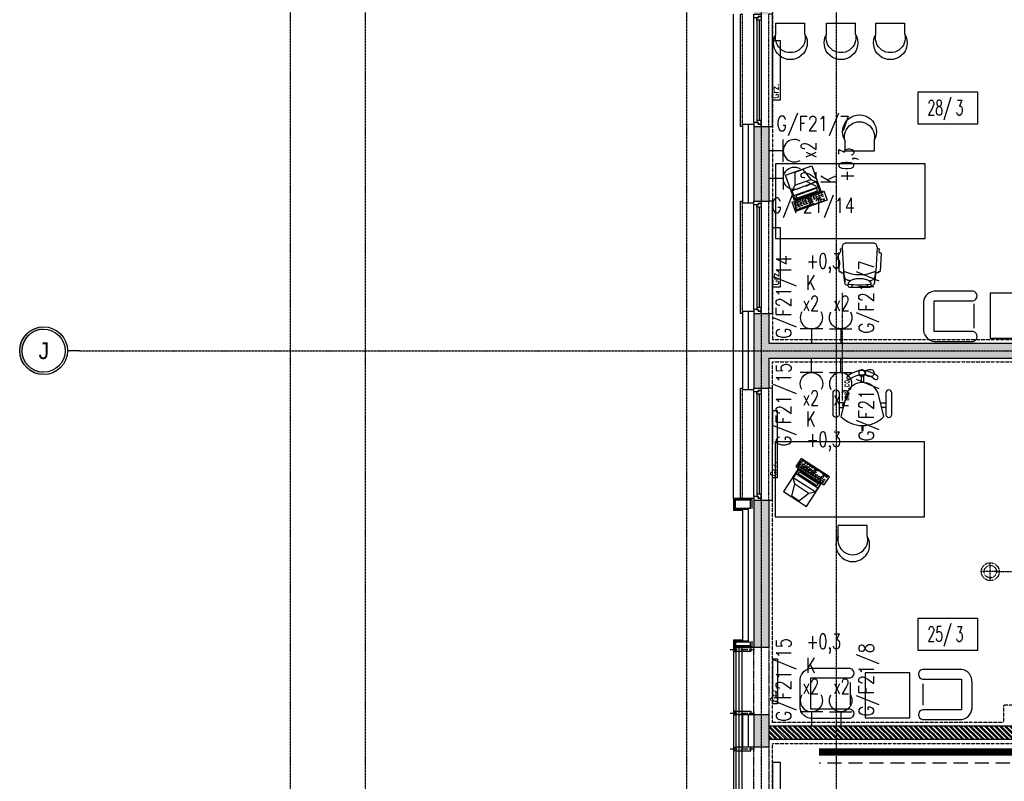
# Model space of a CAD drawing. Extents: x -7228 to 74941, y -112898 to 85621.
# Tile 116 of 256: x 50446 to 51763, y -53594 to -52576. Entities that reach past the tile are written whole.
import ezdxf
from ezdxf.enums import TextEntityAlignment as Align

# ---------------------------------------------------------------- set-up
doc = ezdxf.new("R2010")
doc.units = 0
for name, pattern in [('CENTER', [2, 1.25, -0.25, 0.25, -0.25]), ('CENTER2', [28.575, 19.05, -3.175, 3.175, -3.175]), ('DASHDOT', [1, 0.5, -0.25, 0, -0.25]), ('DASHED', [0.75, 0.5, -0.25]), ('DASHED2', [0.375, 0.25, -0.125]), ('DIVIDE', [31.75, 12.7, -6.35, 0, -6.35, 0, -6.35])]:
    doc.linetypes.add(name, pattern=pattern)
doc.layers.get('0').update_dxf_attribs({"color": 101, "linetype": 'CONTINUOUS'})
for name, color, linetype in [('E35', 6, 'CONTINUOUS'), ('E50', 3, 'CONTINUOUS'), ('E50kor', 3, 'CONTINUOUS'), ('Ins-co', 2, 'CONTINUOUS'), ('Ins-wod', 4, 'CONTINUOUS'), ('Okn---okna', 5, 'CONTINUOUS'), ('Opis-pom', 6, 'CONTINUOUS'), ('Opis_pom_ramka', 6, 'CONTINUOUS'), ('Os-osie glowne', 1, 'CENTER'), ('Os-osie-opis', 16, 'CONTINUOUS'), ('Sc-beton', 7, 'CONTINUOUS'), ('Sc-beton-hatch', 86, 'CONTINUOUS'), ('Sc-cegla pustak', 42, 'CONTINUOUS'), ('Sc-cegla pustak-hatch', 8, 'CONTINUOUS'), ('Sc-izolacja term-styropian', 151, 'STYROPIAN-KA'), ('Sc-nadproza kon', 5, 'DASHED2'), ('Sc-systemowe', 150, 'CONTINUOUS'), ('Suf-widok', 8, 'CONTINUOUS'), ('W-idok', 8, 'CONTINUOUS'), ('Wyp-meble', 155, 'CONTINUOUS')]:
    doc.layers.add(name, color=color, linetype=linetype)
doc.styles.add('dwg_opis duży', font='ARIAL.TTF', dxfattribs={"width": 0.9})
doc.styles.add('KA wymiar', font='romans.shx', dxfattribs={"width": 0.6})
doc.styles.add('ROMANS', font='romans', dxfattribs={"width": 0.85})
doc.linetypes.add('BATTING', pattern='A,0.0001,-0.1,[134,ltypeshp.shx,S=0.1,R=0,X=-0.1,Y=0],-0.2,[134,ltypeshp.shx,S=0.1,R=180,X=0.1,Y=0],-0.1', length=0.4001)
doc.linetypes.add('STYROPIAN-KA', pattern='A,0.0001,-0.1,[135,ltypeshp.shx,S=0.1,R=0,X=-0.1,Y=0],0,[135,ltypeshp.shx,S=0.1,R=180,X=0.1,Y=0],-0.1', length=0.2001)

# ---------------------------------------------------------------- blocks, each defined once
blk = doc.blocks.new('_opis_osi')
blk.add_hatch(color=256).paths.add_polyline_path([(32, -32), (28.8, -32, -1), (-28.8, -32), (-32, -32, 1)])
for radius in [32, 28.8]:
    blk.add_circle((0, -32), radius)
at = {"style": 'dwg_opis duży', "width": 0.9}
blk.add_attdef('AXNAMEV', text='', height=22.4, rotation=90, dxfattribs=at).set_placement((0, -32), align=Align.MIDDLE_CENTER)
blk = doc.blocks.new('_dsjhgfdfg')
for p, q in [((-28, -150), (-28, 0)), ((-28, 0), (-25, 0)), ((15, 0), (10, 0)), ((15, -150), (15, 0)), ((-10, -145), (-10, -5)), ((-6, -8), (-6, -142)), ((-3, -8), (-3, -142)), ((0, -8), (0, -142)), ((-25, -150), (-28, -150)), ((10, -150), (15, -150))]:
    blk.add_line(p, q)
at = {"linetype": 'DASHED2'}
for p, q in [((10, -150), (10, 0)), ((-25, -150), (-25, 0))]:
    blk.add_line(p, q, dxfattribs=at)
for points in [[(-10, -5), (-10, 0), (0, 0), (0, -3), (-4, -3), (-4, -5)], [(-6, -8), (-6, -5), (-4, -5), (-4, -3), (0, -3), (0, -5), (0, -8)], [(-6, -142), (-6, -145), (-4, -145), (-4, -147), (0, -147), (0, -145), (0, -142)], [(-10, -145), (-10, -150), (0, -150), (0, -147), (-4, -147), (-4, -145)]]:
    blk.add_lwpolyline(points, close=True)
blk = doc.blocks.new('A$C131B03E6')
at = {"linetype": 'CENTER2', "ltscale": 0.5}
blk.add_line((2.5, 32.6), (2.5, 0), dxfattribs=at)
at = {"ltscale": 2, "flags": 128}
for points in [[(0, 24.8), (0, 27.3), (5, 27.3), (5, 24.8), (0, 24.8)], [(0, 24.8), (0, 4.8), (5, 4.8), (5, 24.8)]]:
    blk.add_lwpolyline(points, dxfattribs=at)
blk = doc.blocks.new('_opis_pom_metka')
at = {"layer": 'Opis_pom_ramka'}
blk.add_lwpolyline([(-33.1, 0), (32.9, 0), (32.9, -36), (-33.1, -36)], close=True, dxfattribs=at)
at = {"style": 'KA wymiar', "width": 0.6}
blk.add_attdef('KO/', text='', height=16.8, dxfattribs=at).set_placement((3.5, -25.9), align=Align.RIGHT)
blk.add_attdef('NR', (3.8, -26.2), '', height=16.8, dxfattribs=at)
blk = doc.blocks.new('sof11_r')
for p, q in [((12.6, 30.3), (5.6, 30.3)), ((20, 34.9), (19.4, 34.8)), ((19.4, 34.8), (19.5, 31.9)), ((20.9, 36.9), (20.9, 35.9)), ((45.2, 39.1), (21.8, 38)), ((53.8, 33.6), (21.8, 31.9)), ((46.2, 38.2), (46.3, 37.2)), ((51.6, 36.4), (47.3, 36.2)), ((51.6, 36.4), (51.8, 33.4)), ((59.1, -7.9), (59.1, 28.6)), ((0, 23.8), (0, -3.1)), ((2, 25.8), (4.4, 25.8)), ((2, -5.1), (4.4, -5.1)), ((12.6, -9.7), (5.6, -9.7)), ((19.4, -14.2), (19.5, -11.2)), ((53.8, -12.9), (21.8, -11.2)), ((51.6, -15.8), (51.8, -12.8)), ((20, -14.2), (19.4, -14.2)), ((20.9, -16.3), (20.9, -15.3)), ((45.2, -18.4), (21.8, -17.3)), ((46.2, -17.5), (46.3, -16.5)), ((51.6, -15.8), (47.3, -15.5))]:
    blk.add_line(p, q)
for points in [[(2.2, 25.8, -0.030204), (2.8, 27.4, -0.097163), (4.3, 29.8, -0.203453), (5.6, 30.3, -0.203453)], [(8.7, 22.6, -0.01879), (8.9, 24.4, -0.054131), (9.8, 27.4, -0.097163), (11.3, 29.8, -0.203453), (12.6, 30.3, -0.203453)], [(4.4, -5.1, 0.184283), (6.8, -4.2, 0.102242), (9.4, -0.6, 0.061197), (10.9, 4.1, 0.047488), (11.5, 10.3, 0.047488), (10.9, 16.6, 0.061197), (9.4, 21.2, 0.102242), (6.8, 24.8, 0.184283), (4.4, 25.8, 0.184283)], [(2.2, -5.1, 0.030204), (2.8, -6.7, 0.097163), (4.3, -9.1, 0.203453), (5.6, -9.7, 0.203453)], [(8.7, -1.9, 0.01879), (8.9, -3.7, 0.054131), (9.8, -6.7, 0.097163), (11.3, -9.1, 0.203453), (12.6, -9.7, 0.203453)]]:
    blk.add_lwpolyline(points, format="xyb")
for centre, radius, start, end in [((18.8, -22.9), 54.8, 86.8308, 103.8805), ((21.4, 5.6), 26.2, 89.1562, 109.5996), ((68.3, 10.3), 51.3, 155.1826, 204.8174), ((19.9, 35.9), 1, 273.0448, 3.0448), ((21.9, 37), 1, 93.0448, 183.0448), ((45.2, 38.1), 1, 3.0448, 93.0448), ((47.3, 37.2), 1, 183.0448, 273.0448), ((54.1, 28.6), 5, 0, 93.0448), ((2, 23.8), 2, 90, 180), ((1.9, 14), 6.89, 73.9141, 106.0859), ((122.9, 10.3), 119.5, 172.5855, 187.4145), ((1.9, 6.6), 6.89, 253.9141, 286.0859), ((2, -3.1), 2, 180, 270), ((18.8, 43.6), 54.8, 256.1195, 273.1692), ((21.4, 15.1), 26.2, 250.4004, 270.8438), ((54.1, -7.9), 5, 266.9552, 0), ((19.9, -15.2), 1, 356.9552, 86.9552), ((21.9, -16.3), 1, 176.9552, 266.9552), ((45.2, -17.4), 1, 266.9552, 356.9552), ((47.3, -16.5), 1, 86.9552, 176.9552)]:
    blk.add_arc(centre, radius, start, end)
blk = doc.blocks.new('W046')
for p, q in [((0, 20.9), (0, 0)), ((56.2, 20.9), (56.2, 0)), ((0, 0), (56.2, 0))]:
    blk.add_line(p, q)
for centre, radius, start, end in [((28.1, 37.4), 32.6, 329.5569, 210.4431), ((28.1, 27.7), 28.9, 346.3666, 193.6334)]:
    blk.add_arc(centre, radius, start, end)
blk = doc.blocks.new('f003')
for p, q in [((-1.6, 74.6), (-1.6, 64.1)), ((1.6, 74.6), (1.6, 64.1))]:
    blk.add_line(p, q)
for points in [[(-16.7, 68.7, -0.355253), (16.7, 68.7, 0.881097), (20.1, 72.9, 0.355253), (-20.1, 72.9, 0.881097)], [(-31.3, 21.4, -1), (-39.3, 21.4), (-39.3, 50.2, -1), (-31.3, 50.2)], [(-28.8, 18.9, 0.427449), (28.8, 18.9), (20.8, 50, 0.679656), (-20.8, 50)], [(31.3, 21.4, 1), (39.3, 21.4), (39.3, 50.2, 1), (31.3, 50.2)]]:
    blk.add_lwpolyline(points, format="xyb", close=True)
for points in [[(-24.2, 37), (-31.3, 37)], [(-31.3, 31), (-25.7, 31)], [(24.2, 37), (31.3, 37)], [(31.3, 31), (25.7, 31)], [(-0.8, 6.6), (-0.8, 0), (0.8, 0), (0.8, 6.6)]]:
    blk.add_lwpolyline(points)
blk = doc.blocks.new('C003')
for p, q in [((16.7, 49.3), (11.1, 33.4)), ((28.1, 49.3), (16.7, 49.3)), ((28.1, 49.3), (33.7, 33.4)), ((11.1, 33.4), (5, 27.6)), ((5, 14.5), (5, 27.6)), ((39.8, 27.6), (5, 27.6)), ((11.1, 33.4), (33.7, 33.4)), ((33.7, 33.4), (39.8, 27.6)), ((39.8, 14.5), (39.8, 27.6)), ((5, 20.9), (39.8, 20.9)), ((5, 14.5), (39.8, 14.5))]:
    blk.add_line(p, q)
for points in [[(3.9, 14), (3.9, 50), (40.9, 50), (40.9, 14)], [(7.6, 19.6), (7.6, 15.9), (37.2, 15.9), (37.2, 19.6)], [(0, 13.1), (45, 13.1), (45, 0), (0, 0)]]:
    blk.add_lwpolyline(points, close=True)
for points in [[(4.5, 11.4), (2.1, 11.4), (2.1, 4.7), (4.5, 4.7)], [(2.1, 9.4), (4.5, 9.4)], [(2.1, 7.1), (4.5, 7.1)], [(2.1, 4.7), (2.1, 2.2), (4.5, 2.2)], [(2.1, 0.8), (34.8, 0.8)], [(8.7, 11.4), (6.3, 11.4), (6.3, 4.7), (8.7, 4.7)], [(6.3, 9.4), (8.7, 9.4)], [(6.3, 7.1), (8.7, 7.1)], [(6.3, 2.2), (8.8, 2.2)], [(12.3, 11.4), (10, 11.4), (10, 4.7), (12.3, 4.7)], [(10, 9.4), (12.4, 9.4)], [(10, 7.1), (12.4, 7.1)], [(10.1, 2.2), (12.6, 2.2)], [(16.2, 11.4), (13.8, 11.4), (13.8, 4.7), (16.2, 4.7)], [(13.8, 9.4), (16.2, 9.4)], [(13.8, 7.1), (16.2, 7.1)], [(13.9, 2.2), (16.4, 2.2)], [(19.8, 11.4), (17.4, 11.4), (17.4, 4.7), (19.8, 4.7)], [(17.4, 9.4), (19.8, 9.4)], [(17.4, 7.1), (19.8, 7.1)], [(17.5, 2.2), (20, 2.2)], [(23.7, 11.4), (21.3, 11.4), (21.3, 4.7), (23.7, 4.7)], [(21.3, 9.4), (23.7, 9.4)], [(21.3, 7.1), (23.7, 7.1)], [(21.4, 2.2), (23.9, 2.2)], [(27.2, 11.4), (24.8, 11.4), (24.8, 4.7), (27.2, 4.7)], [(24.8, 9.4), (27.2, 9.4)], [(24.8, 7.1), (27.2, 7.1)], [(24.8, 4.7), (24.8, 2.2), (27.2, 2.2)], [(31.3, 11.4), (28.9, 11.4), (28.9, 7), (31.3, 7)], [(28.9, 9.4), (31.3, 9.4)], [(34.9, 11.4), (32.5, 11.4), (32.5, 7), (34.9, 7)], [(32.5, 9.4), (34.9, 9.4)], [(38.8, 11.4), (36.4, 11.4), (36.4, 4.7), (38.8, 4.7)], [(36.4, 9.4), (38.8, 9.4)], [(36.4, 7.1), (38.8, 7.1)], [(38.9, 2.9), (36.4, 2.9), (36.4, 1), (38.9, 1)], [(42.8, 11.4), (40.4, 11.4), (40.4, 7), (42.8, 7)], [(40.4, 9.4), (42.8, 9.4)], [(42.8, 2.8), (40.4, 2.8), (40.4, 1), (42.8, 1)]]:
    blk.add_lwpolyline(points)
blk = doc.blocks.new('A$C59F8734F')
at = {"layer": 'Wyp-meble'}
for p, q in [((759, 3091.5), (759, 3061.7)), ((856.2, 3089.6), (856.2, 3061))]:
    blk.add_line(p, q, dxfattribs=at)
for points in [[(659, 3785), (659, 3685), (859, 3685), (859, 3785)], [(946, 3552), (1006, 3552), (1006, 3612), (946, 3612)], [(658.4, 3413), (658.4, 3313), (858.4, 3313), (858.4, 3413)], [(778.8, 3044.3), (838.8, 3044.3), (838.8, 3104.3), (778.8, 3104.3)]]:
    blk.add_lwpolyline(points, close=True, dxfattribs=at)
at = {"layer": 'Wyp-meble', "elevation": -2}
blk.add_lwpolyline([(871, 3601.8), (923.4, 3601.8, 0.814277), (923.4, 3614.6), (870.7, 3614.6, 0.403655), (856.8, 3596.5), (856.8, 3565, 0.380123), (870.7, 3547.5), (923.4, 3547.5, 0.804356), (923.4, 3560.6), (871.1, 3560.6)], format="xyb", close=True, dxfattribs=at)
blk.add_lwpolyline([(924.3, 3597.6), (924.3, 3565.1)], dxfattribs=at)
at = {"layer": 'Wyp-meble'}
for points in [[(705.9, 3056.1), (758.4, 3056.1, -0.814277), (758.4, 3043.3), (705.7, 3043.3, -0.403655), (691.8, 3061.3), (691.8, 3092.9, -0.380123), (705.7, 3110.3), (758.4, 3110.3, -0.804356), (758.4, 3097.3), (706, 3097.3)], [(907.8, 3054.7), (855.4, 3054.7, 0.814277), (855.4, 3041.9), (908, 3041.9, 0.403655), (921.9, 3059.9), (921.9, 3091.5, 0.380123), (908, 3108.9), (855.4, 3108.9, 0.804356), (855.4, 3095.9), (907.7, 3095.9)]]:
    blk.add_lwpolyline(points, format="xyb", close=True, dxfattribs=at)
at = {"layer": 'Wyp-meble', "yscale": 0.6929999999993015, "zscale": 0.6930000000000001, "rotation": 180}
for p, xscale in [((659.4, 3972.8), -0.6929999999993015), ((727.1, 3972.8), -0.6929999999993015), ((793.1, 3972.8), -0.6929999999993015), ((781.8, 3301.5), 0.6929999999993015)]:
    blk.add_blockref('W046', p, dxfattribs=dict(at, xscale=xscale))
at = {"layer": 'Wyp-meble', "xscale": -0.6929999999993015, "yscale": 0.6929999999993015, "zscale": 0.6930000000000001}
blk.add_blockref('W046', (790.8, 3802), dxfattribs=at)
at = {"layer": 'Wyp-meble'}
for name, p, rotation in [('C003', (685.6, 3721.3), 19.59705576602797), ('sof11_r', (781.9, 3619.8), 90)]:
    blk.add_blockref(name, p, dxfattribs=dict(at, rotation=rotation))
blk.add_blockref('f003', (775.3, 3428.3), dxfattribs=at)
at = {"layer": 'Wyp-meble', "xscale": -1, "rotation": 147.0298738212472}
blk.add_blockref('C003', (693.5, 3391), dxfattribs=at)
blk = doc.blocks.new('g2')
at = {"layer": 'E35'}
blk.add_line((15, 19.3), (-15, 19.3), dxfattribs=at)
blk.add_arc((0, 34.3), 15, 150, 30, dxfattribs=at)
at = {"layer": 'E50'}
blk.add_line((0, 19.3), (0, 0), dxfattribs=at)

msp = doc.modelspace()

# ---------------------------------------------------------------- hatches: boundary and pattern name
at = {"layer": 'Sc-beton-hatch'}
h = msp.add_hatch(dxfattribs=at)
h.set_pattern_fill('ANSI33', color=256, style=0)
h.paths.add_polyline_path([(51487.547, -51608.711), (51427.547, -51608.711), (51427.547, -51668.711), (51447.547, -51668.711), (51447.547, -51628.711), (51487.547, -51628.711)])
h.paths.add_polyline_path([(51822.547, -51608.711), (51722.547, -51608.711), (51722.547, -51628.711), (51762.547, -51628.711), (51762.547, -52190.711), (51782.547, -52190.711), (51782.547, -52038.711), (52169.547, -52038.711), (52169.547, -52018.711), (51782.547, -52018.711), (51782.547, -51628.711), (51822.547, -51628.711)])
h.paths.add_polyline_path([(51447.547, -51939.711), (51427.547, -51939.711), (51427.547, -52039.711), (51447.547, -52039.711)])
h.paths.add_polyline_path([(52347.547, -51608.711), (52268.547, -51608.711), (52268.547, -51628.711), (52347.547, -51628.711)])
h.paths.add_polyline_path([(52787.547, -51608.711), (52687.547, -51608.711), (52687.547, -51628.711), (52727.547, -51628.711), (52727.547, -51827.711), (52747.547, -51827.711), (52747.547, -51628.711), (52787.547, -51628.711)])
h.paths.add_polyline_path([(52807.547, -52018.711), (52747.547, -52018.711), (52747.547, -51927.711), (52727.547, -51927.711), (52727.547, -52018.711), (52599.485, -52018.711), (52599.485, -52038.711), (52807.547, -52038.711)])
h.paths.add_polyline_path([(52499.485, -52018.711), (52269.547, -52018.711), (52269.547, -52038.711), (52499.485, -52038.711)])
h.paths.add_polyline_path([(52747.547, -52350.711), (52712.547, -52350.711), (52712.547, -52385.711), (52747.547, -52385.711)])
h.paths.add_polyline_path([(53417.547, -51508.711), (53397.547, -51508.711), (53397.547, -51608.711), (53347.547, -51608.711), (53347.547, -51628.711), (53397.547, -51628.711), (53397.547, -52018.711), (52907.547, -52018.711), (52907.547, -52038.711), (53397.547, -52038.711), (53397.547, -52438.711), (53417.547, -52438.711)])
h.paths.add_polyline_path([(53439.547, -51508.711), (53419.547, -51508.711), (53419.547, -52278.711), (53439.547, -52278.711)])
h.paths.add_polyline_path([(53417.547, -52708.711), (53397.547, -52708.711), (53397.547, -52778.711), (53417.547, -52778.711)])
h.paths.add_polyline_path([(53417.547, -52858.711), (53397.547, -52858.711), (53397.547, -53008.711), (52967.547, -53008.711), (52967.547, -53028.711), (53397.547, -53028.711), (53397.547, -53068.711), (53417.547, -53068.711)])
h.paths.add_polyline_path([(53417.547, -53168.711), (53397.547, -53168.711), (53397.547, -53208.711), (53417.547, -53208.711)])
h.paths.add_polyline_path([(53417.547, -53308.711), (53397.547, -53308.711), (53397.547, -53573.711), (53417.547, -53573.711)])
h.paths.add_polyline_path([(52747.547, -53008.711), (52727.547, -53008.711), (52727.547, -53028.711), (52727.547, -53323.711), (52707.547, -53323.711), (52707.547, -53343.711), (52747.547, -53343.711)])
h.paths.add_polyline_path([(52727.547, -53008.711), (52707.547, -53008.711), (52707.547, -53028.711), (52727.547, -53028.711)], flags=16)
h.paths.add_polyline_path([(52573.547, -53323.711), (52520.547, -53323.711), (52520.547, -53028.711), (52505.547, -53028.711), (52505.547, -53323.711), (52485.547, -53323.711), (52485.547, -53343.711), (52573.547, -53343.711)])
h.paths.add_polyline_path([(52573.547, -53008.711), (52485.547, -53008.711), (52485.547, -53028.711), (52573.547, -53028.711)])
h.paths.add_polyline_path([(52351.547, -53008.711), (52298.547, -53008.711), (52298.547, -53028.711), (52351.547, -53028.711)], flags=17)
h.paths.add_polyline_path([(52298.547, -53008.711), (51987.547, -53008.711), (51987.547, -52350.711), (51900.047, -52350.711), (51900.047, -52370.711), (51967.547, -52370.711), (51967.547, -53008.711), (51447.547, -53008.711), (51447.547, -52968.711), (51427.547, -52968.711), (51427.547, -53068.711), (51447.547, -53068.711), (51447.547, -53028.711), (51967.547, -53028.711), (51967.547, -53538.711), (51987.547, -53538.711), (51987.547, -53028.711), (52278.547, -53028.711), (52278.547, -53343.711), (52298.547, -53343.711), (52351.547, -53343.711), (52351.547, -53323.711), (52298.547, -53323.711)])
h.paths.add_polyline_path([(51800.047, -52350.711), (51782.547, -52350.711), (51782.547, -52345.711), (51762.547, -52345.711), (51762.547, -52350.711), (51447.547, -52350.711), (51447.547, -52330.711), (51427.547, -52330.711), (51427.547, -52568.711), (51447.547, -52568.711), (51447.547, -52370.711), (51800.047, -52370.711)])
h.paths.add_polyline_path([(51447.547, -52718.711), (51427.547, -52718.711), (51427.547, -52818.711), (51447.547, -52818.711)])
h.paths.add_polyline_path([(51447.547, -53218.711), (51427.547, -53218.711), (51427.547, -53415.711), (51447.547, -53415.711)], flags=17)
h.paths.add_polyline_path([(51447.547, -53505.711), (51427.547, -53505.711), (51427.547, -53548.711), (51447.547, -53548.711)])
h.paths.add_polyline_path([(52024.547, -53758.711), (51447.547, -53758.711), (51447.547, -53698.711), (51427.547, -53698.711), (51427.547, -53778.711), (52024.547, -53778.711)])
h.paths.add_polyline_path([(52787.547, -53758.711), (52174.547, -53758.711), (52174.547, -53778.711), (52727.547, -53778.711), (52727.547, -54010.711), (52747.547, -54010.711), (52747.547, -53778.711), (52787.547, -53778.711)])
h.paths.add_polyline_path([(53025.547, -53758.711), (52922.547, -53758.711), (52922.547, -53778.711), (53025.547, -53778.711)])
h.paths.add_polyline_path([(53244.547, -53758.711), (53150.547, -53758.711), (53150.547, -53778.711), (53244.547, -53778.711)])
h.paths.add_polyline_path([(53417.547, -53723.711), (53397.547, -53723.711), (53397.547, -53758.711), (53349.547, -53758.711), (53349.547, -53778.711), (53397.547, -53778.711), (53397.547, -54383.711), (53417.547, -54383.711)])
h.paths.add_polyline_path([(52747.547, -54110.711), (52727.547, -54110.711), (52727.547, -54305.711), (52747.547, -54305.711)])
h.paths.add_polyline_path([(52747.547, -54405.711), (52727.547, -54405.711), (52727.547, -54508.711), (52314.153, -54508.711, -0.15510336), (52317.392, -54518.903, -0.14834739), (52314.417, -54528.711), (52727.547, -54528.711), (52727.547, -54588.711), (52747.547, -54588.711)])
h.paths.add_polyline_path([(52314.153, -54508.711), (52312.287, -54508.711), (52312.287, -54528.711), (52314.417, -54528.711, 0.14834739), (52317.392, -54518.903, 0.15510336)])
h.paths.add_polyline_path([(52287.287, -54508.711), (52285.327, -54508.711, 0.15510336), (52282.087, -54518.903, 0.14834739), (52285.062, -54528.711), (52287.287, -54528.711)])
h.paths.add_polyline_path([(52285.327, -54508.711), (52218.547, -54508.711), (52218.547, -54528.711), (52285.062, -54528.711, -0.14834739), (52282.087, -54518.903, -0.15510336)])
h.paths.add_polyline_path([(51997.547, -54508.711), (51987.547, -54508.711), (51947.547, -54508.711), (51947.547, -54533.711), (51987.547, -54533.711), (51997.547, -54533.711)])
h.paths.add_polyline_path([(51507.547, -54508.711), (51427.547, -54508.711), (51427.547, -54528.711), (51507.547, -54528.711)])
h.paths.add_polyline_path([(51547.547, -55013.711), (51527.547, -55013.711), (51527.547, -55046.711), (51547.547, -55046.711)])
h.paths.add_polyline_path([(52790.547, -55158.711), (52747.547, -55158.711), (52747.547, -55068.711), (52727.547, -55068.711), (52727.547, -55158.711), (51547.547, -55158.711), (51547.547, -55143.711), (51527.547, -55143.711), (51527.547, -55158.711), (51287.547, -55158.711), (51287.547, -55183.711), (52790.547, -55183.711)])
h.paths.add_polyline_path([(51237.547, -55158.711), (51187.547, -55158.711), (51187.547, -55183.711), (51237.547, -55183.711)])
h.paths.add_polyline_path([(51137.547, -55158.711), (51087.547, -55158.711), (51087.547, -55183.711), (51137.547, -55183.711)])
h.paths.add_polyline_path([(51037.547, -55158.711), (50987.547, -55158.711), (50987.547, -55183.711), (51037.547, -55183.711)])
h.paths.add_polyline_path([(50937.547, -55158.711), (50897.547, -55158.711), (50897.547, -56065.711), (50997.547, -56065.711), (50997.547, -56080.711), (51017.547, -56080.711), (51017.547, -56045.711), (50917.547, -56045.711), (50917.547, -55183.711), (50937.547, -55183.711)])
h.paths.add_polyline_path([(51602.547, -56198.711), (51017.547, -56198.711), (51017.547, -56180.711), (50997.547, -56180.711), (50997.547, -56198.711), (50797.547, -56198.711), (50797.547, -56553.711), (51527.547, -56553.711), (51527.547, -56593.711), (51547.547, -56593.711), (51547.547, -56553.711), (51599.547, -56553.711), (51599.547, -56533.711), (51547.547, -56533.711), (51547.547, -56378.711), (51527.547, -56378.711), (51527.547, -56533.711), (50817.547, -56533.711), (50817.547, -56218.711), (51527.547, -56218.711), (51527.547, -56228.711), (51547.547, -56228.711), (51547.547, -56218.711), (51602.547, -56218.711)])
h.paths.add_polyline_path([(52327.547, -56533.711), (51827.547, -56533.711), (51827.547, -56445.711), (51807.547, -56445.711), (51807.547, -56533.711), (51754.547, -56533.711), (51754.547, -56553.711), (51807.547, -56553.711), (51807.547, -56593.711), (51827.547, -56593.711), (51827.547, -56553.711), (52327.547, -56553.711)])
h.paths.add_polyline_path([(52507.547, -56198.711), (51752.547, -56198.711), (51752.547, -56218.711), (52507.547, -56218.711)])
h.paths.add_polyline_path([(52794.547, -56533.711), (52747.547, -56533.711), (52747.547, -56419.211), (52727.547, -56419.211), (52727.547, -56533.711), (52607.547, -56533.711), (52607.547, -56553.711), (52794.547, -56553.711)])
h.paths.add_polyline_path([(52819.547, -56528.711), (52794.547, -56528.711), (52794.547, -56553.711), (52819.547, -56553.711)])
h.paths.add_polyline_path([(52747.547, -55693.711), (52727.547, -55693.711), (52727.547, -56289.211), (52747.547, -56289.211)])
h.paths.add_polyline_path([(52970.047, -56528.711), (52945.047, -56528.711), (52945.047, -56553.711), (52970.047, -56553.711)])
h.paths.add_polyline_path([(53120.047, -56528.711), (53095.047, -56528.711), (53095.047, -56553.711), (53120.047, -56553.711)])
h.paths.add_polyline_path([(53270.047, -56528.711), (53245.047, -56528.711), (53245.047, -56553.711), (53270.047, -56553.711)])
h.paths.add_polyline_path([(53382.547, -56533.711), (53337.547, -56533.711), (53337.547, -56553.711), (53382.547, -56553.711)])
h.paths.add_polyline_path([(53417.547, -56518.711), (53382.547, -56518.711), (53382.547, -56553.711), (53417.547, -56553.711)])
h.paths.add_polyline_path([(53417.547, -56456.711), (53397.547, -56456.711), (53397.547, -56518.711), (53417.547, -56518.711)])
h.paths.add_polyline_path([(53417.547, -56381.211), (53392.547, -56381.211), (53392.547, -56406.211), (53417.547, -56406.211)])
h.paths.add_polyline_path([(53417.547, -56231.211), (53392.547, -56231.211), (53392.547, -56256.211), (53417.547, -56256.211)])
h.paths.add_polyline_path([(53417.547, -56081.211), (53392.547, -56081.211), (53392.547, -56106.211), (53417.547, -56106.211)])
h.paths.add_polyline_path([(53417.547, -55931.211), (53392.547, -55931.211), (53392.547, -55956.211), (53417.547, -55956.211)])
h.paths.add_polyline_path([(53417.547, -55806.211), (53397.547, -55806.211), (53397.547, -55826.211), (53417.547, -55826.211)])
h.paths.add_polyline_path([(53417.547, -55781.211), (53392.547, -55781.211), (53392.547, -55806.211), (53417.547, -55806.211)])
h.paths.add_polyline_path([(53417.547, -55598.711), (53397.547, -55598.711), (53397.547, -55781.211), (53417.547, -55781.211)])
h.paths.add_polyline_path([(53417.547, -55398.711), (53382.547, -55398.711), (53382.547, -55363.711), (53362.547, -55363.711), (53362.547, -55418.711), (53397.547, -55418.711), (53397.547, -55448.711), (53417.547, -55448.711)])
h.paths.add_polyline_path([(53382.547, -55103.211), (53362.547, -55103.211), (53362.547, -55158.711), (52925.547, -55158.711), (52925.547, -55183.711), (53362.547, -55183.711), (53362.547, -55213.711), (53382.547, -55213.711), (53382.547, -55183.711)])
h.paths.add_polyline_path([(52747.547, -54693.711), (52727.547, -54693.711), (52727.547, -54918.711), (52747.547, -54918.711)])
h.paths.add_polyline_path([(53382.547, -54696.711), (53417.547, -54696.711), (53417.547, -54653.711), (53397.547, -54653.711), (53397.547, -54676.711), (53362.547, -54676.711), (53362.547, -54983.211), (53382.547, -54983.211)])
h.paths.add_polyline_path([(53417.547, -54483.711), (53397.547, -54483.711), (53397.547, -54553.711), (53417.547, -54553.711)])
at = {"layer": 'Sc-cegla pustak-hatch'}
h = msp.add_hatch(dxfattribs=at)
h.set_pattern_fill('ANSI32', color=256, scale=0.5, angle=90, style=0)
h.paths.add_polyline_path([(51447.547, -52310.711), (51427.547, -52310.711), (51427.547, -52330.711), (51447.547, -52330.711)])
h.paths.add_polyline_path([(52347.547, -51628.711), (52329.547, -51628.711), (52329.547, -51827.711), (52347.547, -51827.711)])
h.paths.add_polyline_path([(52472.547, -51947.711), (52347.547, -51947.711), (52347.547, -51927.711), (52329.547, -51927.711), (52329.547, -52018.711), (52347.547, -52018.711), (52347.547, -51965.711), (52454.547, -51965.711), (52454.547, -52018.711), (52472.547, -52018.711)])
h.paths.add_polyline_path([(53066.547, -52038.711), (53048.547, -52038.711), (53048.547, -52090.711), (52985.547, -52090.711), (52985.547, -52038.711), (52967.547, -52038.711), (52967.547, -52113.711), (52985.547, -52113.711), (52985.547, -52108.711), (53066.547, -52108.711)])
h.paths.add_polyline_path([(52985.547, -52213.711), (52967.547, -52213.711), (52967.547, -52888.711), (52985.547, -52888.711), (52985.547, -52758.711), (53397.547, -52758.711), (53397.547, -52740.711), (52985.547, -52740.711)])
h.paths.add_polyline_path([(52985.547, -53028.711), (52967.547, -53028.711), (52967.547, -53108.711), (52985.547, -53108.711)])
h.paths.add_polyline_path([(52985.547, -52988.711), (52967.547, -52988.711), (52967.547, -53008.711), (52985.547, -53008.711)])
h.paths.add_polyline_path([(52985.547, -53208.711), (52967.547, -53208.711), (52967.547, -53538.711), (52985.547, -53538.711), (52985.547, -53511.711), (53067.547, -53511.711), (53067.547, -53519.711), (53059.547, -53519.711), (53059.547, -53538.711), (53397.547, -53538.711), (53397.547, -53520.711), (53077.547, -53520.711), (53077.547, -53493.711), (52985.547, -53493.711)])
h.paths.add_polyline_path([(52296.547, -53510.711), (52278.547, -53510.711), (52278.547, -53520.711), (52095.547, -53520.711), (52095.547, -53252.711), (52077.547, -53252.711), (52077.547, -53520.711), (51987.547, -53520.711), (51987.547, -53538.711), (52278.547, -53538.711), (52278.547, -53581.211), (52296.547, -53581.211)])
h.paths.add_polyline_path([(52296.547, -53343.711), (52278.547, -53343.711), (52278.547, -53410.711), (52296.547, -53410.711)])
h.paths.add_polyline_path([(51967.547, -53520.711), (51942.547, -53520.711), (51942.547, -53538.711), (51967.547, -53538.711)])
h.paths.add_polyline_path([(51842.547, -53520.711), (51447.547, -53520.711), (51447.547, -53538.711), (51842.547, -53538.711)])
h.paths.add_polyline_path([(51445.547, -53778.711), (51427.547, -53778.711), (51427.547, -53898.711), (51445.547, -53898.711)])
h.paths.add_polyline_path([(51445.547, -54048.711), (51427.547, -54048.711), (51427.547, -54113.711), (51445.547, -54113.711)])
h.paths.add_polyline_path([(51445.547, -54263.711), (51427.547, -54263.711), (51427.547, -54328.711), (51445.547, -54328.711)])
h.paths.add_polyline_path([(51445.547, -54478.711), (51427.547, -54478.711), (51427.547, -54508.711), (51445.547, -54508.711)])
h.paths.add_polyline_path([(51445.547, -54528.711), (51427.547, -54528.711), (51427.547, -54543.711), (51445.547, -54543.711)])
h.paths.add_polyline_path([(51445.547, -54693.711), (51427.547, -54693.711), (51427.547, -54758.711), (51445.547, -54758.711)])
h.paths.add_polyline_path([(51445.547, -54908.711), (51427.547, -54908.711), (51427.547, -55031.711), (51527.547, -55031.711), (51527.547, -55013.711), (51445.547, -55013.711)])
h.paths.add_polyline_path([(52352.547, -54886.711), (52296.547, -54886.711), (52296.547, -54536.264, -0.20267676), (52285.062, -54528.711), (52278.547, -54528.711), (52278.547, -54904.711), (52352.547, -54904.711)])
h.paths.add_polyline_path([(52727.547, -54886.711), (52527.547, -54886.711), (52527.547, -54528.711), (52509.547, -54528.711), (52509.547, -54886.711), (52452.547, -54886.711), (52452.547, -54904.711), (52727.547, -54904.711)])
h.paths.add_polyline_path([(52727.547, -54210.711), (52369.547, -54210.711), (52369.547, -54127.711), (52296.547, -54127.711), (52296.547, -53778.711), (52278.547, -53778.711), (52278.547, -54508.711), (52285.327, -54508.711, -0.19581065), (52296.547, -54501.541), (52296.547, -54145.711), (52351.547, -54145.711), (52351.547, -54508.711), (52369.547, -54508.711), (52369.547, -54228.711), (52727.547, -54228.711)])
h.paths.add_polyline_path([(52296.547, -54501.541, 0.15144843), (52287.287, -54506.391), (52296.547, -54506.391)], flags=17)
h.paths.add_polyline_path([(52296.547, -54506.391), (52287.287, -54506.391), (52287.287, -54508.711), (52296.547, -54508.711)], flags=17)
h.paths.add_polyline_path([(52507.547, -55183.711), (52489.547, -55183.711), (52489.547, -55213.711), (52507.547, -55213.711)])
h.paths.add_polyline_path([(52507.547, -55363.711), (52489.547, -55363.711), (52489.547, -56198.711), (52507.547, -56198.711)])
h.paths.add_polyline_path([(52790.547, -55693.711), (52747.547, -55693.711), (52747.547, -55711.711), (52790.547, -55711.711)])
h.paths.add_polyline_path([(53197.547, -55693.711), (52985.547, -55693.711), (52967.547, -55693.711), (52940.547, -55693.711), (52940.547, -55711.711), (53197.547, -55711.711)])
h.paths.add_polyline_path([(52985.547, -55418.711), (53207.547, -55418.711), (53207.547, -55400.711), (52967.547, -55400.711), (52967.547, -55693.711), (52985.547, -55693.711)])
h.paths.add_polyline_path([(53362.547, -55400.711), (53307.547, -55400.711), (53307.547, -55418.711), (53362.547, -55418.711)])
h.paths.add_polyline_path([(52985.547, -55018.711), (52967.547, -55018.711), (52967.547, -55158.711), (52985.547, -55158.711)])
h.paths.add_polyline_path([(52985.547, -54694.711), (53362.547, -54694.711), (53362.547, -54676.711), (52985.547, -54676.711), (52985.547, -54405.711), (52967.547, -54405.711), (52967.547, -54918.711), (52985.547, -54918.711)])
h.paths.add_polyline_path([(53397.547, -54210.711), (53012.547, -54210.711), (53012.547, -54118.711), (52985.547, -54118.711), (52985.547, -54096.711), (52967.547, -54096.711), (52967.547, -54136.711), (52994.547, -54136.711), (52994.547, -54210.711), (52967.547, -54210.711), (52967.547, -54305.711), (52985.547, -54305.711), (52985.547, -54228.711), (53397.547, -54228.711)])
h.paths.add_polyline_path([(52985.547, -53778.711), (52967.547, -53778.711), (52967.547, -54006.711), (52985.547, -54006.711)])
h.paths.add_polyline_path([(52296.547, -53716.211), (52278.547, -53716.211), (52278.547, -53758.711), (52296.547, -53758.711)])

# ---------------------------------------------------------------- linework, layer by layer
at = {"layer": 'E50kor', "linetype": 'DASHED2', "ltscale": 75}
msp.add_line((52951.076, -53570.355), (51514.771, -53570.355), dxfattribs=at)
at = {"layer": 'E50kor', "const_width": 10}
msp.add_lwpolyline([(52936.076, -53555.355), (51514.771, -53555.355)], dxfattribs=at)
at = {"layer": 'Ins-co', "linetype": 'DASHED', "ltscale": 0.5}
msp.add_line((51545.547, -52941.286), (51545.547, -53085.391), dxfattribs=at)
at = {"layer": 'Ins-co'}
for points in [[(51452.801, -52603.711), (51462.801, -52603.711), (51462.801, -52683.711), (51452.801, -52683.711)], [(51452.801, -52853.711), (51462.801, -52853.711), (51462.801, -52933.711), (51452.801, -52933.711)], [(51452.787, -53098.711), (51458.787, -53098.711), (51458.787, -53188.711), (51452.687, -53188.711)], [(51453.051, -53430.711), (51459.151, -53430.711), (51459.151, -53490.711), (51453.051, -53490.711)], [(51452.887, -53568.711), (51462.887, -53568.711), (51462.887, -53678.711), (51452.887, -53678.711)]]:
    msp.add_lwpolyline(points, close=True, dxfattribs=at)
at = {"layer": 'Ins-wod', "linetype": 'DASHED', "ltscale": 0.3}
for p, q in [((51743.825, -53325.403), (51743.825, -53302.903)), ((51743.825, -53325.403), (51743.825, -53302.903)), ((51755.075, -53314.153), (51732.575, -53314.153))]:
    msp.add_line(p, q, dxfattribs=at)
at = {"layer": 'Ins-wod', "linetype": 'DASHED', "ltscale": 0.5}
msp.add_line((51751.825, -53314.153), (51998.99, -53314.153), dxfattribs=at)
at = {"layer": 'Ins-wod', "linetype": 'DASHED', "ltscale": 0.3}
for radius in [12, 8.25]:
    msp.add_circle((51743.825, -53314.153), radius, dxfattribs=at)
at = {"layer": 'Os-osie glowne'}
for points in [[(50807.547, -51086.711), (50807.547, -57063.711)], [(50907.547, -51086.711), (50907.547, -57063.711)], [(51337.547, -51086.711), (51337.547, -57063.711)], [(51437.547, -51086.711), (51437.547, -57063.711)], [(51537.547, -51086.711), (51537.547, -57133.711)], [(50525.547, -53018.711), (62792.547, -53018.711)]]:
    msp.add_lwpolyline(points, dxfattribs=at)
at = {"layer": 'Os-osie-opis'}
msp.add_lwpolyline([(50525.547, -53018.711), (50509.547, -53018.711)], dxfattribs=at)
at = {"layer": 'Sc-beton'}
for points in [[(51427.547, -52718.711), (51447.547, -52718.711)], [(51427.547, -52718.711), (51427.547, -52818.711)], [(51447.547, -52718.711), (51447.547, -52818.711)], [(51427.547, -52818.711), (51447.547, -52818.711)], [(51427.547, -52968.711), (51427.547, -53068.711)], [(51427.547, -52968.711), (51447.547, -52968.711)], [(51447.547, -52968.711), (51447.547, -53008.711)], [(51447.547, -53008.711), (51967.547, -53008.711)], [(51447.547, -53028.711), (51447.547, -53068.711)], [(51447.547, -53028.711), (51967.547, -53028.711)], [(51427.547, -53068.711), (51447.547, -53068.711)], [(51427.547, -53218.711), (51447.547, -53218.711)], [(51427.547, -53218.711), (51427.547, -53415.711)], [(51447.547, -53218.711), (51447.547, -53415.711)], [(51447.547, -53415.711), (51427.547, -53415.711)], [(51427.547, -53505.711), (51427.547, -53548.711)], [(51447.547, -53505.711), (51427.547, -53505.711)], [(51447.547, -53505.711), (51447.547, -53548.711)], [(51447.547, -53548.711), (51427.547, -53548.711)]]:
    msp.add_lwpolyline(points, dxfattribs=at)
at = {"layer": 'Sc-cegla pustak'}
for points in [[(51842.547, -53520.711), (51447.547, -53520.711)], [(51842.547, -53538.711), (51447.547, -53538.711)]]:
    msp.add_lwpolyline(points, dxfattribs=at)
at = {"layer": 'Sc-izolacja term-styropian', "linetype": 'ByBlock'}
for points in [[(51412.547, -52716.211), (51412.547, -52821.211)], [(51427.547, -52716.211), (51412.547, -52716.211)], [(51427.547, -52821.211), (51412.547, -52821.211)], [(51412.547, -52966.211), (51412.547, -53071.211)], [(51427.547, -52966.211), (51412.547, -52966.211)], [(51427.547, -53071.211), (51412.547, -53071.211)], [(51400.547, -53216.211), (51400.547, -53232.211)], [(51427.547, -53216.211), (51400.547, -53216.211)], [(51402.547, -53218.711), (51402.547, -53229.711)], [(51422.547, -53218.711), (51402.547, -53218.711)], [(51422.547, -53218.711), (51422.547, -53229.711)], [(51412.547, -53232.211), (51400.547, -53232.211)], [(51422.547, -53229.711), (51402.547, -53229.711)], [(51412.547, -53232.211), (51412.547, -53405.711)], [(51412.547, -53405.711), (51400.547, -53405.711)], [(51400.547, -53405.711), (51400.547, -53415.711)], [(51427.547, -53415.711), (51400.547, -53415.711)], [(51422.547, -53408.211), (51403.047, -53408.211)], [(51403.047, -53408.211), (51403.047, -53413.211)], [(51422.547, -53413.211), (51403.047, -53413.211)], [(51422.547, -53408.211), (51422.547, -53413.211)], [(51427.547, -53505.711), (51412.547, -53505.711)], [(51412.547, -53505.711), (51412.547, -53548.711)], [(51427.547, -53548.711), (51412.547, -53548.711)]]:
    msp.add_lwpolyline(points, dxfattribs=at)
at = {"layer": 'Sc-izolacja term-styropian', "linetype": 'BATTING', "ltscale": 0.35}
for points in [[(51420.047, -52716.211), (51420.047, -52821.211)], [(51420.047, -52966.211), (51420.047, -53071.211)], [(51420.047, -53230.961), (51420.047, -53406.961)], [(51420.047, -53505.711), (51420.047, -53548.711)]]:
    msp.add_lwpolyline(points, dxfattribs=at)
at = {"layer": 'Sc-izolacja term-styropian', "linetype": 'BATTING', "ltscale": 0.05}
for points in [[(51401.547, -53217.461), (51401.547, -53230.961)], [(51425.047, -53217.461), (51401.547, -53217.461)], [(51420.047, -53230.961), (51401.547, -53230.961)], [(51420.047, -53406.961), (51401.797, -53406.961)], [(51401.797, -53406.961), (51401.797, -53414.461)], [(51425.047, -53414.461), (51401.797, -53414.461)]]:
    msp.add_lwpolyline(points, dxfattribs=at)
at = {"layer": 'Sc-izolacja term-styropian', "linetype": 'BATTING', "ltscale": 0.12}
for points in [[(51425.047, -53217.461), (51425.047, -53229.711)], [(51425.047, -53406.961), (51425.047, -53414.461)]]:
    msp.add_lwpolyline(points, dxfattribs=at)
at = {"layer": 'Sc-nadproza kon', "linetype": 'DASHDOT', "ltscale": 0.5}
for points in [[(51427.547, -53505.711), (51427.547, -53415.711)], [(51447.547, -53415.711), (51447.547, -53505.711)], [(51427.547, -53698.711), (51427.547, -53548.711)], [(51447.547, -53548.711), (51447.547, -53698.711)]]:
    msp.add_lwpolyline(points, dxfattribs=at)
at = {"layer": 'Sc-systemowe', "ltscale": 2}
for points in [[(51403.547, -53415.711), (51403.547, -53698.711)], [(51407.547, -53415.711), (51407.547, -53698.711)], [(51411.547, -53415.711), (51411.547, -53698.711)]]:
    msp.add_lwpolyline(points, dxfattribs=at)
at = {"layer": 'Suf-widok', "linetype": 'DIVIDE', "ltscale": 0.02}
for points in [[(51962.547, -52375.711), (51452.547, -52375.711), (51452.547, -53003.711), (51939.547, -53003.711), (51939.547, -52980.711), (51962.547, -52980.711)], [(51962.547, -53515.711), (51802.547, -53515.711), (51802.547, -53492.711), (51761.547, -53492.711), (51761.547, -53515.711), (51452.547, -53515.711), (51452.547, -53033.711), (51962.547, -53033.711)], [(51452.547, -53543.711), (52273.547, -53543.711), (52273.547, -53753.711), (51452.547, -53753.711)]]:
    msp.add_lwpolyline(points, close=True, dxfattribs=at)
at = {"layer": 'W-idok'}
for points in [[(51400.547, -53216.211), (51400.547, -52568.711)], [(51400.547, -53415.711), (51400.547, -53698.711)]]:
    msp.add_lwpolyline(points, dxfattribs=at)

# ---------------------------------------------------------------- block references
msp.add_blockref('A$C59F8734F', (50797.547, -56553.711))
at = {"layer": 'E35'}
for p, rotation in [((51447.547, -52751.25), 270), ((51543.718, -53028.711), 180)]:
    msp.add_blockref('g2', p, dxfattribs=dict(at, rotation=rotation))
at = {"layer": 'E35', "xscale": -1}
for p, rotation in [((51447.547, -52788.223), 270), ((51504.683, -53028.711), 180)]:
    msp.add_blockref('g2', p, dxfattribs=dict(at, rotation=rotation))
at = {"layer": 'E35'}
for p in [(51504.683, -53008.711), (51504.683, -53520.711)]:
    msp.add_blockref('g2', p, dxfattribs=at)
at = {"layer": 'E35', "xscale": -1}
for p in [(51543.718, -53008.711), (51543.718, -53520.711)]:
    msp.add_blockref('g2', p, dxfattribs=at)
at = {"layer": 'Okn---okna'}
for p in [(51437.547, -52568.711), (51437.547, -52818.711), (51437.547, -53068.711)]:
    msp.add_blockref('_dsjhgfdfg', p, dxfattribs=at)
at = {"layer": 'Opis-pom'}
ref = msp.add_blockref('_opis_pom_metka', (51687.153, -52672.56), dxfattribs=dict(at, xscale=1.2, yscale=1.2, zscale=1.2))
ref.add_attrib('KO/', '28/', dxfattribs={"layer": '0', "height": 20.16, "style": 'KA wymiar', "width": 0.6}).set_placement((51691.976, -52703.601), align=Align.RIGHT)
ref.add_attrib('NR', '3', (51697.523, -52703.957), dxfattribs={"layer": '0', "height": 20.16, "style": 'KA wymiar', "width": 0.6})
ref = msp.add_blockref('_opis_pom_metka', (51687.153, -53376.421), dxfattribs=dict(at, xscale=1.2, yscale=1.2, zscale=1.2))
ref.add_attrib('KO/', '25/', dxfattribs={"layer": '0', "height": 20.16, "style": 'KA wymiar', "width": 0.6}).set_placement((51691.976, -53407.462), align=Align.RIGHT)
ref.add_attrib('NR', '3', (51697.523, -53407.818), dxfattribs={"layer": '0', "height": 20.16, "style": 'KA wymiar', "width": 0.6})
at = {"layer": 'Os-osie-opis'}
ref = msp.add_blockref('_opis_osi', (50509.547, -53018.711), dxfattribs=dict(at, rotation=270))
ref.add_attrib('AXNAMEV', 'J', dxfattribs={"layer": '0', "height": 22.4, "style": 'dwg_opis duży', "width": 0.9}).set_placement((50477.809, -53018.711), align=Align.MIDDLE_CENTER)
at = {"layer": 'Sc-systemowe', "ltscale": 2, "xscale": -1, "rotation": 90}
for p in [(51428.346, -53415.711), (51428.346, -53500.711)]:
    msp.add_blockref('A$C131B03E6', p, dxfattribs=at)
at = {"layer": 'Sc-systemowe', "ltscale": 2, "rotation": 90.00000000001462}
msp.add_blockref('A$C131B03E6', (51428.346, -53553.711), dxfattribs=at)

# ---------------------------------------------------------------- texts
at = {"layer": 'E35', "style": 'ROMANS'}
for s, width, p in [('G/F21/7', 0.8, (51506.729, -52716.283)), ('G/F21/14', 0.8, (51506.729, -52825.865)), ('+0,3', 0.7, (51521.212, -52901.591)), ('K', 0.7, (51503.752, -52927.495)), ('x2', 0.7, (51503.752, -52955.378)), ('x2', 0.7, (51544.649, -52955.378)), ('x2', 0.7, (51503.752, -53082.043)), ('x2', 0.7, (51544.649, -53082.043)), ('K', 0.7, (51503.752, -53109.927)), ('+0,3', 0.7, (51521.212, -53140.28)), ('+0,3', 0.7, (51521.212, -53410.538)), ('K', 0.7, (51503.752, -53439.495)), ('x2', 0.7, (51503.752, -53467.378)), ('x2', 0.7, (51544.649, -53467.378))]:
    msp.add_text(s, height=20, dxfattribs=dict(at, width=width)).set_placement(p, align=Align.MIDDLE)
for s, width, p in [('x2', 0.7, (51500.88, -52750.318)), ('+0,3', 0.7, (51554.417, -52769.832)), ('x2', 0.7, (51500.88, -52789.155)), ('K', 0.7, (51527.1, -52789.155)), ('G/F21/14', 0.8, (51468.845, -52946.716)), ('G/F21/7', 0.8, (51579.557, -52946.716)), ('G/F21/15', 0.8, (51468.845, -53090.705)), ('G/F21/8', 0.8, (51579.557, -53090.705)), ('G/F21/15', 0.8, (51468.845, -53458.716)), ('G/F21/8', 0.8, (51579.557, -53458.716))]:
    msp.add_text(s, height=20, rotation=90, dxfattribs=dict(at, width=width)).set_placement(p, align=Align.MIDDLE)
at = {"layer": 'Ins-co', "linetype": 'DASHED', "ltscale": 0.5, "style": 'ROMANS', "width": 0.7}
msp.add_text('inst.co.', height=9, rotation=90, dxfattribs=at).set_placement((51555.177, -53085.562))
at = {"layer": 'Ins-co', "char_height": 9, "width": 203.76147, "attachment_point": 3, "rotation": 90, "style": 'ROMANS'}
for insert in [(51451.728, -52661.513), (51452.004, -52911.291), (51449.664, -53166.513), (51450.028, -53468.513)]:
    msp.add_mtext('Grz.', dxfattribs=dict(at, insert=insert))

doc.saveas('drawing.dxf')
